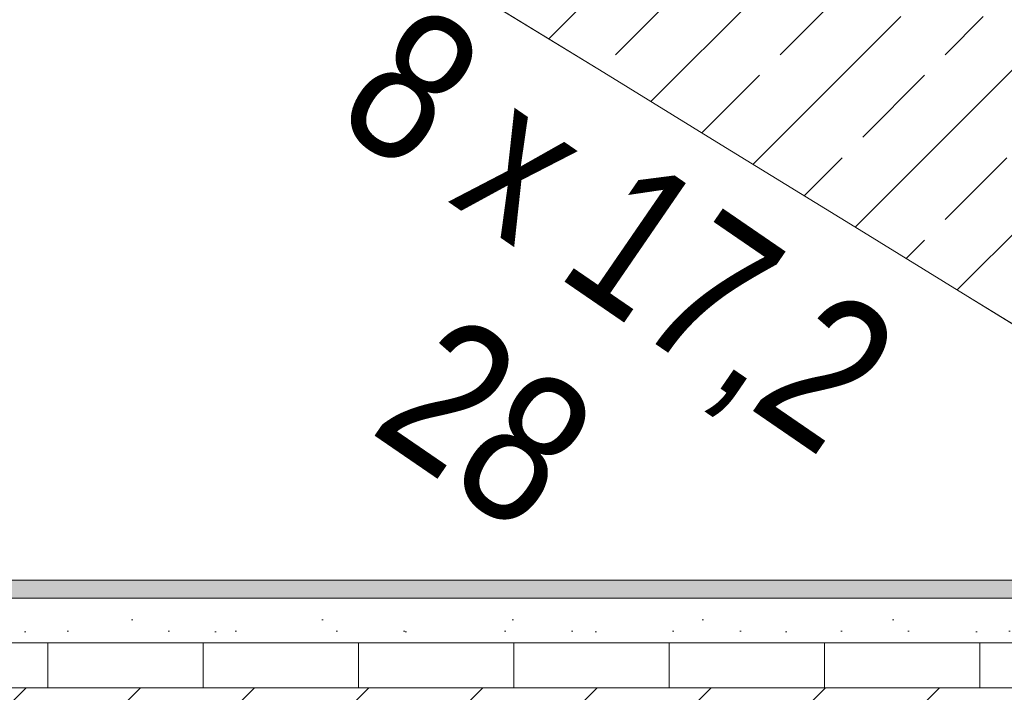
# Model space of a CAD drawing. Header units: millimetres. Extents: x -101298 to -58298, y 45839 to 66839.
# Tile 19 of 124: x -84728 to -83631, y 50444 to 51195. Entities that reach past the tile are written whole.
import ezdxf

# ---------------------------------------------------------------- set-up
doc = ezdxf.new("R2010")
doc.units = ezdxf.units.MM
doc.header["$MEASUREMENT"] = 0
for name, color, linetype, lineweight in [('Nowe_Konstrukcja - Schody_Nr_pióra__3', 7, 'Continuous', 13), ('Nowe_Konstrukcja - Stropy_Nr_pióra__21', 7, 'Continuous', 20), ('Nowe_Konstrukcja - Stropy_Nr_pióra__3', 7, 'Continuous', 13), ('Nowe_Konstrukcja - Ściany zew_Nr_pióra__3', 7, 'Continuous', 13), ('Nowe_Tabelka_Nr_pióra__3', 7, 'Continuous', 13)]:
    doc.layers.add(name, color=color, linetype=linetype, lineweight=lineweight)
doc.layers.add('Nowe_Konstrukcja - Stropy_Nr_pióra__23', color=7, linetype='Continuous', lineweight=13, true_color=0x858585)
doc.layers.add('Nowe_Konstrukcja - Ściany zew_Nr_pióra__23', color=7, linetype='Continuous', lineweight=13, true_color=0x858585)
doc.styles.add('STYL_AUTOMATYCZNY_2', font='arial.ttf', dxfattribs={"width": 0.8})

msp = doc.modelspace()

# ---------------------------------------------------------------- hatches: boundary and pattern name
at = {"layer": 'Nowe_Konstrukcja - Stropy_Nr_pióra__23', "linetype": 'Continuous', "lineweight": 13, "true_color": 0x858585}
h = msp.add_hatch(dxfattribs=at)
h.set_pattern_fill('Beton_zbrojony_0001', color=252, style=0, pattern_type=2)
h.set_pattern_definition([(45, (0, 0), (-91.92388, 91.92388), []), (45, (-45.96, 45.96), (-91.92388, 91.92388), [97.5, -32.5])])
h.paths.add_polyline_path([(-86767.8, 51887.2), (-86767.8, 51687.2), (-86527.8, 51687.2), (-84973.8, 51687.2), (-84822.3, 51594), (-84637.3, 51480.2), (-84511.2, 51402.6), (-84357.3, 51307.9), (-84231.2, 51230.4), (-84077.3, 51135.7), (-83951.2, 51058.2), (-83797.3, 50963.5), (-83671.2, 50885.9), (-83517.3, 50791.3), (-83391.2, 50713.7), (-83237.3, 50619), (-83111.2, 50541.5), (-82957.3, 50446.8), (-82907.3, 50416.1), (-82907.3, 50249.4), (-82907.3, 49719.6), (-82647.3, 49719.6), (-82647.3, 50568.4), (-82647.3, 50569.4), (-82677.3, 50569.4), (-82677.3, 50681.6), (-82957.3, 50681.6), (-82957.3, 50853.8), (-83237.3, 50853.8), (-83237.3, 51026.1), (-83517.3, 51026.1), (-83517.3, 51198.3), (-83797.3, 51198.3), (-83797.3, 51370.5), (-84077.3, 51370.5), (-84077.3, 51542.7), (-84357.3, 51542.7), (-84357.3, 51715), (-84637.3, 51715), (-84637.3, 51775), (-84637.3, 51887.2)])
at = {"layer": 'Nowe_Konstrukcja - Stropy_Nr_pióra__23', "linetype": 'Continuous', "lineweight": 0, "true_color": 0xe0e0e0}
msp.add_hatch(color=254, dxfattribs=at).paths.add_polyline_path([(-83154.2, 50569.4), (-86527.8, 50569.4), (-86527.8, 50549.4), (-83124, 50549.4)])
at = {"layer": 'Nowe_Konstrukcja - Stropy_Nr_pióra__23', "linetype": 'Continuous', "lineweight": 13, "true_color": 0x858585}
h = msp.add_hatch(dxfattribs=at)
h.set_pattern_fill('Beton_lekki_0001', color=252, style=0, pattern_type=2)
h.set_pattern_definition([(0, (0, 0), (0, 389.7114), [24.375, -200.625]), (0, (112.5, 194.86), (0, 389.7114), [24.375, -200.625]), (60, (0, 0), (-337.5, 194.8557), [24.375, -200.625]), (60, (225, 0), (-337.5, 194.8557), [24.375, -200.625]), (120, (24.37, 0), (337.5, 194.8557), [24.375, -200.625]), (120, (249.38, 0), (337.5, 194.8557), [24.375, -200.625]), (0, (0, 37.5), (0, 75), [0, -75, 0, -112.5]), (45, (37.5, 37.5), (-53.03301, 53.03301), [0, -56.25, 0, -93.75])])
h.paths.add_polyline_path([(-83124, 50549.4), (-86527.8, 50549.4), (-86527.8, 50499.4), (-83048.6, 50499.4)])
h = msp.add_hatch(dxfattribs=at)
h.set_pattern_fill('Styropian_0001', color=252, style=0, pattern_type=2)
h.set_pattern_definition([(90, (0, 0), (-173.20508, 0), [100, -200]), (90, (-86.6, 150), (-173.20508, 0), [100, -200]), (150, (-4e-14, 100), (86.60254, 150), [100, -200]), (150, (-173.2, 100), (86.60254, 150), [100, -200]), (210, (0, 0), (-86.60254, 150), [100, -200]), (210, (-173.2, -7e-14), (-86.60254, 150), [100, -200])])
h.paths.add_polyline_path([(-83042.1, 50499.4), (-86527.8, 50499.4), (-86527.8, 50449.4), (-82966.7, 50449.4)])
at = {"layer": 'Nowe_Konstrukcja - Ściany zew_Nr_pióra__23', "linetype": 'Continuous', "lineweight": 13, "true_color": 0x858585}
h = msp.add_hatch(dxfattribs=at)
h.set_pattern_fill('Bloczki_ceramiczne_0001', color=252, style=0, pattern_type=2)
h.set_pattern_definition([(45, (0, 0), (-63.63961, 63.63961), [])])
h.paths.add_polyline_path([(-86527.8, 50449.4), (-86527.8, 50249.4), (-82907.3, 50249.4), (-82907.3, 50416.1), (-82919.7, 50423.7), (-82919.7, 50439.4), (-82945.2, 50439.4), (-82957.3, 50446.8), (-82961.5, 50449.4)])

# ---------------------------------------------------------------- linework, layer by layer
at = {"layer": 'Nowe_Konstrukcja - Schody_Nr_pióra__3', "color": 7, "linetype": 'Continuous', "lineweight": 13}
for p, q in [((-84077.3, 51135.7), (-84231.2, 51230.4)), ((-83951.2, 51058.2), (-84077.3, 51135.7)), ((-83797.3, 50963.5), (-83951.2, 51058.2)), ((-83671.2, 50885.9), (-83797.3, 50963.5)), ((-83517.3, 50791.3), (-83671.2, 50885.9))]:
    msp.add_line(p, q, dxfattribs=at)
at = {"layer": 'Nowe_Konstrukcja - Stropy_Nr_pióra__21', "color": 7, "linetype": 'Continuous', "lineweight": 20, "flags": 128}
msp.add_lwpolyline([(-86527.8, 51687.2), (-84973.8, 51687.2), (-84822.3, 51594), (-84637.3, 51480.2), (-84511.2, 51402.6), (-84357.3, 51307.9), (-84231.2, 51230.4), (-84077.3, 51135.7), (-83951.2, 51058.2), (-83797.3, 50963.5), (-83671.2, 50885.9), (-83517.3, 50791.3), (-83391.2, 50713.7), (-83237.3, 50619), (-83111.2, 50541.5), (-82957.3, 50446.8), (-82907.3, 50416.1)], dxfattribs=at)
at = {"layer": 'Nowe_Konstrukcja - Stropy_Nr_pióra__3', "color": 7, "linetype": 'Continuous', "lineweight": 13}
for p, q in [((-86527.8, 50549.4), (-83124, 50549.4)), ((-86527.8, 50549.4), (-83124, 50549.4)), ((-86527.8, 50499.4), (-83042.1, 50499.4)), ((-86527.8, 50499.4), (-83042.1, 50499.4)), ((-86527.8, 50449.4), (-82961.5, 50449.4)), ((-86527.8, 50449.4), (-82961.5, 50449.4))]:
    msp.add_line(p, q, dxfattribs=at)
at = {"layer": 'Nowe_Konstrukcja - Ściany zew_Nr_pióra__3', "color": 7, "linetype": 'Continuous', "lineweight": 13}
msp.add_line((-86527.8, 50569.4), (-83154.2, 50569.4), dxfattribs=at)

# ---------------------------------------------------------------- texts
at = {"layer": 'Nowe_Tabelka_Nr_pióra__3', "color": 7, "linetype": 'Continuous', "lineweight": 13, "insert": (-84256.2, 50675.3), "char_height": 167.188, "attachment_point": 8, "rotation": 325.5392, "line_spacing_factor": 0.938208, "style": 'STYL_AUTOMATYCZNY_2'}
msp.add_mtext('\\A1;{\\pqc;\\fArial|b0|i0|c238|p0;\\W0.800000;8 x 17,2\\P\\pqc;\\fArial|b0|i0|c238|p0;\\W0.800000;28}', dxfattribs=at)

doc.saveas('drawing.dxf')
